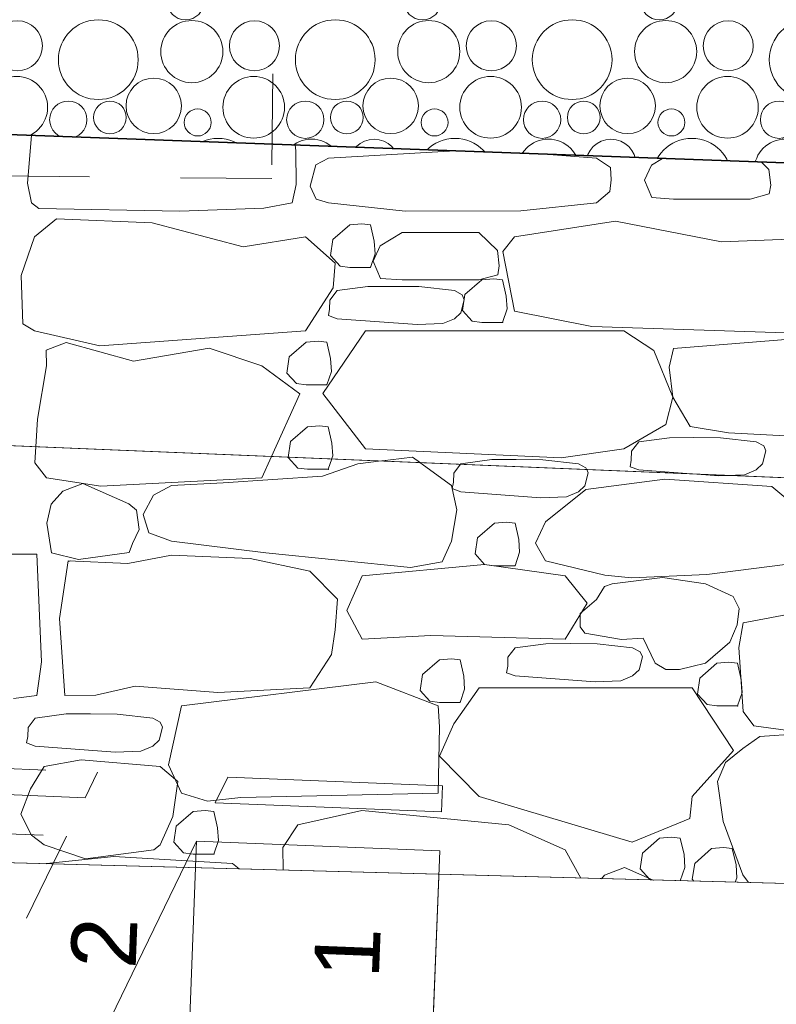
# Model space of a CAD drawing. Header units: millimetres. Extents: x -738537 to 1850049, y -250217 to 604013.
# Tile 55 of 204: x -596532 to -595370, y 80205 to 81716. Entities that reach past the tile are written whole.
import ezdxf
from ezdxf.enums import TextEntityAlignment as Align

# ---------------------------------------------------------------- set-up
doc = ezdxf.new("R2010")
doc.units = ezdxf.units.MM
doc.header["$MEASUREMENT"] = 0
doc.set_wipeout_variables(frame=1)
for name, pattern in [('Dashed', [280, 140, -140]), ('Hidden Line', [140, 100, -40]), ('Wipeout_Contour', [1000, 0, -1000])]:
    doc.linetypes.add(name, pattern=pattern)
for name, color, linetype, lineweight in [('0_Pen_No__170', 9, 'Continuous', 0), ('0_Pen_No__6', 7, 'Continuous', 5), ('A_WALL LOAD_Pen_No__1', 214, 'Continuous', 35), ('A_WALL LOAD_Pen_No__3', 30, 'Continuous', 15), ('C_TEXT GA_Pen_No__6', 7, 'Continuous', 5), ('MARKETING_Pen_No__1', 214, 'Continuous', 35), ('MARKETING_Pen_No__5', 4, 'Continuous', 5)]:
    doc.layers.add(name, color=color, linetype=linetype, lineweight=lineweight)
doc.layers.add('A_STAIRS', color=7, linetype='Continuous')
doc.layers.add('MARKETING', color=7, linetype='Continuous')
for name, color, linetype, lineweight, true_color in [('A_STAIRS_Pen_No__7', 7, 'Continuous', 5, 0x9f07ff), ('MARKETING_Pen_No__171', 7, 'Continuous', 0, 0xdadada), ('MARKETING_Pen_No__7', 7, 'Continuous', 5, 0x9f07ff)]:
    doc.layers.add(name, color=color, linetype=linetype, lineweight=lineweight, true_color=true_color)
doc.styles.add('GENERATED_STYLE_2', font='arial.ttf')
doc.dimstyles.new('GENERATED_STYLE__7', dxfattribs={"dimtxt": 0.18, "dimasz": 273.6, "dimexe": 0.18, "dimexo": 0.0625, "dimgap": 0.09, "dimtad": 0, "dimtih": 1, "dimtoh": 1, "dimdec": 4, "dimzin": 0, "dimdsep": 46, "dimcen": 0.09, "dimadec": 0, "dimazin": 0, "dimtfac": 1, "dimtdec": 4, "dimtmove": 0, "dimatfit": 3, "dimldrblk": 'ARROWHEAD_5', "dimfxl": 1, "dimtolj": 1, "dimtzin": 0, "dimarcsym": 0})

# ---------------------------------------------------------------- blocks, each defined once
blk = doc.blocks.new('*X3')
at = {"layer": '0_Pen_No__170', "color": 9, "linetype": 'Continuous', "lineweight": 0}
for centre, radius in [((-596277.3, 81744.9), 28.6), ((-595913.5, 81744.9), 28.6), ((-595549.8, 81744.9), 28.6), ((-596535.3, 81676.4), 38.4), ((-596411.2, 81655.1), 61.2), ((-596267.6, 81667.5), 47.7), ((-596171.6, 81676.4), 38.4), ((-596047.4, 81655.1), 61.2), ((-595903.9, 81667.5), 47.7), ((-595807.8, 81676.4), 38.4), ((-595683.7, 81655.1), 61.2), ((-595540.2, 81667.5), 47.7), ((-595444.1, 81676.4), 38.4), ((-595320, 81655.1), 61.2), ((-596536.3, 81582), 47.3), ((-596326.1, 81584.2), 42.6), ((-596172.6, 81582), 47.3), ((-595962.3, 81584.2), 42.6), ((-595808.9, 81582), 47.3), ((-595598.6, 81584.2), 42.6), ((-595445.2, 81582), 47.3), ((-596457.3, 81562.9), 28.6), ((-596393.4, 81566.4), 25.1), ((-596093.5, 81562.9), 28.6), ((-596029.7, 81566.4), 25.1), ((-595729.8, 81562.9), 28.6), ((-595666, 81566.4), 25.1), ((-595366.1, 81562.9), 28.6), ((-596258.7, 81558.7), 20.7), ((-595895, 81558.7), 20.7), ((-595531.3, 81558.7), 20.7), ((-596591.2, 81473.1), 61.2), ((-596447.6, 81485.5), 47.7), ((-596351.6, 81494.4), 38.4), ((-596227.4, 81473.1), 61.2), ((-596083.9, 81485.5), 47.7), ((-595987.8, 81494.4), 38.4), ((-595863.7, 81473.1), 61.2), ((-595720.2, 81485.5), 47.7), ((-595624.1, 81494.4), 38.4), ((-595500, 81473.1), 61.2), ((-595356.5, 81485.5), 47.7), ((-596506.1, 81402.2), 42.6), ((-596352.6, 81400), 47.3), ((-596142.3, 81402.2), 42.6), ((-595988.9, 81400), 47.3), ((-595778.6, 81402.2), 42.6), ((-595625.2, 81400), 47.3), ((-595414.9, 81402.2), 42.6), ((-596438.7, 81376.7), 20.7), ((-596273.5, 81380.9), 28.6), ((-596209.7, 81384.4), 25.1), ((-596075, 81376.7), 20.7), ((-595909.8, 81380.9), 28.6), ((-595846, 81384.4), 25.1), ((-595711.3, 81376.7), 20.7), ((-595546.1, 81380.9), 28.6), ((-595482.3, 81384.4), 25.1), ((-596167.8, 81312.4), 38.4), ((-595804.1, 81312.4), 38.4), ((-595536.5, 81303.6), 47.7), ((-595440.4, 81312.4), 38.4)]:
    blk.add_circle(centre, radius, dxfattribs=at)
for centre, radius, start, end in [((-596531.6, 81312.4), 38.4, 304.7007, 230.6185), ((-596407.4, 81291.1), 61.2, 344.0289, 191.2903), ((-596263.9, 81303.6), 47.7, 314.3304, 220.9888), ((-596043.7, 81291.1), 61.2, 329.0852, 206.234), ((-595900.2, 81303.6), 47.7, 271.6934, 263.6258), ((-595680, 81291.1), 61.2, 311.5277, 223.7915), ((-595316.3, 81291.1), 61.2, 283.1716, 252.1476), ((-595958.6, 81220.2), 42.6, 61.2377, 114.0815), ((-595805.2, 81218), 47.3, 43.6141, 131.7051), ((-595594.9, 81220.2), 42.6, 30.7865, 144.5327), ((-595441.5, 81218), 47.3, 21.5408, 153.7784)]:
    blk.add_arc(centre, radius, start, end, dxfattribs=at)
blk = doc.blocks.new('Fill_2', base_point=(0, 0))
at = {"color": 254, "linetype": 'Wipeout_Contour', "lineweight": 0, "ltscale": 14005644.7295551}
blk.add_wipeout([(-629509.8, 81186.9), (-636562.3, 79781.8), (-636489.6, 79417.3), (-629462, 80817.5), (-620502.8, 81356.1), (-620540.5, 82043.7), (-601136.6, 81925.1), (-601127.3, 81469.6), (-590151.9, 81021), (-590021.9, 81719.9), (-589769.8, 81683.3), (-588537.1, 88325.9), (-581323.3, 84127), (-581890.9, 80218.2), (-581481.7, 80187.1), (-580849.5, 84486.2), (-589699.4, 89557.9), (-590288.4, 81899.2), (-594388.9, 82642), (-600414.3, 82313.5), (-600427.4, 82955.9), (-621103.7, 82547.9), (-621076.1, 81700.6)], dxfattribs=at)
at = {"layer": '0_Pen_No__170', "color": 255, "linetype": 'Continuous', "lineweight": 0, "flags": 128}
blk.add_lwpolyline([(-629509.8, 81186.9), (-636562.3, 79781.8), (-636489.6, 79417.3), (-629462, 80817.5), (-620502.8, 81356.1), (-620540.5, 82043.7), (-601136.6, 81925.1), (-601127.3, 81469.6), (-590151.9, 81021), (-590021.9, 81719.9), (-589769.8, 81683.3), (-588537.1, 88325.9), (-581323.3, 84127), (-581890.9, 80218.2), (-581481.7, 80187.1), (-580849.5, 84486.2), (-589699.4, 89557.9), (-590288.4, 81899.2), (-594388.9, 82642), (-600414.3, 82313.5), (-600427.4, 82955.9), (-621103.7, 82547.9), (-621076.1, 81700.6)], close=True, dxfattribs=at)
at = {"layer": '0_Pen_No__170', "color": 9, "linetype": 'Continuous', "lineweight": 0}
blk.add_blockref('*X3', (0, 0), dxfattribs=at)
blk = doc.blocks.new('*X278')
at = {"layer": 'MARKETING_Pen_No__7', "color": 190, "linetype": 'Continuous', "lineweight": 5, "true_color": 0x9f07ff}
for p, q in [((-596513.9, 81538.9), (-596519.7, 81465.5)), ((-596108.1, 81515.2), (-596109.2, 81524.1)), ((-596012.4, 81520.6), (-596010.9, 81520.3)), ((-596010.9, 81520.3), (-596010.1, 81520.5)), ((-596107.6, 81463.5), (-596108.1, 81515.2)), ((-596058, 81503.7), (-596077.1, 81493.6)), ((-595863.3, 81515.1), (-596058, 81503.7)), ((-595646.1, 81503.7), (-595732.8, 81510.3)), ((-595624.7, 81489.4), (-595646.1, 81503.7)), ((-595544.9, 81503.5), (-595562, 81493.3)), ((-596077.1, 81493.6), (-596085.7, 81461)), ((-595623.7, 81470.5), (-595624.7, 81489.4)), ((-595562, 81493.3), (-595572.5, 81470)), ((-595381.7, 81486.5), (-595393.8, 81498)), ((-595378.9, 81462.5), (-595381.7, 81486.5)), ((-595625.7, 81452.6), (-595623.7, 81470.5)), ((-596519.7, 81465.5), (-596513.8, 81435.4)), ((-596113.8, 81435.4), (-596107.6, 81463.5)), ((-596085.7, 81461), (-596076.9, 81440.9)), ((-595572.5, 81470), (-595561.5, 81443.3)), ((-595381.1, 81449), (-595378.9, 81462.5)), ((-596076.9, 81440.9), (-596058, 81435.1)), ((-595646.1, 81435.1), (-595625.7, 81452.6)), ((-595561.5, 81443.3), (-595527.9, 81441)), ((-595527.9, 81441), (-595410.4, 81441)), ((-595410.4, 81441), (-595381.1, 81449)), ((-596513.8, 81435.4), (-596502.3, 81426.8)), ((-596502.3, 81426.8), (-596285.9, 81422.5)), ((-596285.9, 81422.5), (-596156.9, 81427.3)), ((-596156.9, 81427.3), (-596113.8, 81435.4)), ((-596058, 81435.1), (-595940, 81422.7)), ((-595762.5, 81423), (-595646.1, 81435.1)), ((-596475.2, 81410.6), (-596509.4, 81383.1)), ((-596328.5, 81404.6), (-596475.2, 81410.6)), ((-595940, 81422.7), (-595762.5, 81423)), ((-596188.8, 81367.9), (-596328.5, 81404.6)), ((-596025.1, 81401.5), (-596051.1, 81378.8)), ((-596006.7, 81403.1), (-596025.1, 81401.5)), ((-595993.4, 81401.5), (-596006.7, 81403.1)), ((-595987.7, 81376.4), (-595993.4, 81401.5)), ((-595617.4, 81406.9), (-595772.1, 81383.1)), ((-595454.3, 81375.2), (-595617.4, 81406.9)), ((-596509.4, 81383.1), (-596529.8, 81323.5)), ((-596093.1, 81383.1), (-596188.8, 81367.9)), ((-596047.6, 81342.9), (-596093.1, 81383.1)), ((-595944.7, 81389.5), (-595978.7, 81369.2)), ((-595827.2, 81389.5), (-595944.7, 81389.5)), ((-595798.5, 81362.3), (-595827.2, 81389.5)), ((-595772.1, 81383.1), (-595790.3, 81360.7)), ((-595267.8, 81383.1), (-595454.3, 81375.2)), ((-596051.1, 81378.8), (-596054.8, 81354.3)), ((-595978.7, 81369.2), (-595989.3, 81345.9)), ((-595986.4, 81356.8), (-595987.7, 81376.4)), ((-596054.8, 81354.3), (-596040.1, 81338)), ((-595993.4, 81336.1), (-595986.4, 81356.8)), ((-595795.6, 81338.4), (-595798.5, 81362.3)), ((-595790.3, 81360.7), (-595772.1, 81268.9)), ((-596050.5, 81304.9), (-596047.6, 81342.9)), ((-596040.1, 81338), (-596025.1, 81336.1)), ((-596025.1, 81336.1), (-595993.4, 81336.1)), ((-595989.3, 81345.9), (-595978.2, 81319.2)), ((-595797.9, 81324.9), (-595795.6, 81338.4)), ((-596529.8, 81323.5), (-596526.9, 81249.5)), ((-595827.2, 81316.9), (-595797.9, 81324.9)), ((-596093.1, 81238.6), (-596050.5, 81304.9)), ((-595997.4, 81306.7), (-596044.7, 81300.5)), ((-595959.9, 81307), (-595997.4, 81306.7)), ((-595978.2, 81319.2), (-595944.7, 81316.9)), ((-595919, 81306.6), (-595959.9, 81307)), ((-595944.7, 81316.9), (-595827.2, 81316.9)), ((-595864.4, 81300.5), (-595919, 81306.6)), ((-595822.2, 81317.1), (-595848.3, 81294.5)), ((-595803.8, 81318.7), (-595822.2, 81317.1)), ((-595790.6, 81317.1), (-595803.8, 81318.7)), ((-595784.8, 81292), (-595790.6, 81317.1)), ((-596044.7, 81300.5), (-596055.8, 81286)), ((-595852.7, 81294.1), (-595864.4, 81300.5)), ((-595849.3, 81286.4), (-595852.7, 81294.1)), ((-595848.3, 81294.5), (-595852, 81269.9)), ((-595783.6, 81272.4), (-595784.8, 81292)), ((-596055.8, 81286), (-596056.2, 81272.1)), ((-595854.6, 81266.5), (-595849.3, 81286.4)), ((-596056.2, 81272.1), (-596058, 81262.2)), ((-596058, 81262.2), (-596044.7, 81257.3)), ((-595864.4, 81257.3), (-595854.6, 81266.5)), ((-595852, 81269.9), (-595837.2, 81253.7)), ((-595790.6, 81251.8), (-595783.6, 81272.4)), ((-595772.1, 81268.9), (-595653.7, 81245.2)), ((-596526.9, 81249.5), (-596509.4, 81238.6)), ((-596044.7, 81257.3), (-595921.8, 81248.3)), ((-595921.8, 81248.3), (-595882.4, 81249.8)), ((-595882.4, 81249.8), (-595864.4, 81257.3)), ((-595837.2, 81253.7), (-595822.2, 81251.8)), ((-595822.2, 81251.8), (-595790.6, 81251.8)), ((-595653.7, 81245.2), (-595340.1, 81235.3)), ((-596509.4, 81238.6), (-596409.1, 81215.6)), ((-596409.1, 81215.6), (-596093.1, 81238.6)), ((-596001.1, 81238.6), (-596066.5, 81142.6)), ((-595604.4, 81238.6), (-596001.1, 81238.6)), ((-595558.5, 81208.7), (-595604.4, 81238.6)), ((-595290.6, 81230.9), (-595527.9, 81211.5)), ((-596460.8, 81221.1), (-596491.2, 81209.3)), ((-596357.1, 81192.2), (-596460.8, 81221.1)), ((-596092.1, 81221.2), (-596118.2, 81198.6)), ((-596073.7, 81222.8), (-596092.1, 81221.2)), ((-596060.4, 81221.2), (-596073.7, 81222.8)), ((-596054.7, 81196.1), (-596060.4, 81221.2)), ((-596491.2, 81209.3), (-596491, 81185.1)), ((-596240.8, 81211.9), (-596357.1, 81192.2)), ((-596160.1, 81185.1), (-596240.8, 81211.9)), ((-596118.2, 81198.6), (-596121.8, 81174)), ((-595529.1, 81136.9), (-595558.5, 81208.7)), ((-595527.9, 81211.5), (-595534.8, 81183.1)), ((-596491, 81185.1), (-596504.4, 81103)), ((-596101.7, 81141.9), (-596160.1, 81185.1)), ((-596053.4, 81176.5), (-596054.7, 81196.1)), ((-596121.8, 81174), (-596107.1, 81157.8)), ((-596060.4, 81155.9), (-596053.4, 81176.5)), ((-595534.8, 81183.1), (-595529.1, 81136.9)), ((-596107.1, 81157.8), (-596092.1, 81155.9)), ((-596092.1, 81155.9), (-596060.4, 81155.9)), ((-596145.3, 81045.6), (-596101.7, 81141.9)), ((-596066.5, 81142.6), (-596001.1, 81057.7)), ((-595539.8, 81094.8), (-595529.1, 81136.9)), ((-595529.1, 81136.9), (-595502.4, 81092.1)), ((-596504.4, 81103), (-596507.2, 81060.5)), ((-596071.6, 81093.1), (-596090, 81091.5)), ((-596058.3, 81091.5), (-596071.6, 81093.1)), ((-595604.4, 81057.7), (-595539.8, 81094.8)), ((-596090, 81091.5), (-596116.1, 81068.9)), ((-596052.6, 81066.5), (-596058.3, 81091.5)), ((-595502.4, 81092.1), (-595443.5, 81082.1)), ((-595443.5, 81082.1), (-595249.4, 81072.3)), ((-596116.1, 81068.9), (-596119.7, 81044.5)), ((-596051.3, 81046.8), (-596052.6, 81066.5)), ((-595581.6, 81068.5), (-595592.7, 81053.9)), ((-595534.3, 81074.7), (-595581.6, 81068.5)), ((-595496.8, 81074.9), (-595534.3, 81074.7)), ((-595456, 81074.6), (-595496.8, 81074.9)), ((-595401.4, 81068.5), (-595456, 81074.6)), ((-595389.6, 81062), (-595401.4, 81068.5)), ((-596001.1, 81057.7), (-595700.7, 81043.6)), ((-595700.7, 81043.6), (-595604.4, 81057.7)), ((-595592.7, 81053.9), (-595593.1, 81040)), ((-595391.5, 81034.4), (-595386.2, 81054.3)), ((-595386.2, 81054.3), (-595389.6, 81062)), ((-596053.1, 81041.7), (-596051.3, 81046.8)), ((-595929, 81045), (-595979.3, 81038.7)), ((-595916.8, 81036.1), (-595929, 81045)), ((-595854.5, 81034.8), (-595855.5, 81033.6)), ((-595807.2, 81041.1), (-595854.5, 81034.8)), ((-595769.7, 81041.3), (-595807.2, 81041.1)), ((-595728.8, 81040.9), (-595769.7, 81041.3)), ((-595674.2, 81034.8), (-595728.8, 81040.9)), ((-595662.5, 81028.4), (-595674.2, 81034.8)), ((-595593.1, 81040), (-595594.9, 81030.1)), ((-595401.4, 81025.2), (-595391.5, 81034.4)), ((-595661.2, 81025.5), (-595662.5, 81028.4)), ((-595594.9, 81030.1), (-595581.6, 81025.2)), ((-595581.6, 81025.2), (-595487.9, 81018.4)), ((-595447.2, 81016.7), (-595419.3, 81017.8)), ((-595419.3, 81017.8), (-595401.4, 81025.2))]:
    blk.add_line(p, q, dxfattribs=at)
for p in [(-595993.4, 81336.1), (-595790.6, 81251.8), (-596060.4, 81155.9)]:
    blk.add_point(p, dxfattribs=at)
blk = doc.blocks.new('Fill_98', base_point=(0, 0))
at = {"color": 254, "linetype": 'Wipeout_Contour', "lineweight": 0, "ltscale": 4804630.237960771}
blk.add_wipeout([(-598850.8, 81157.6), (-589935.3, 80788.5), (-589760.2, 81735.3), (-590268.3, 81740.2), (-590347.6, 81313.8), (-601138.3, 81707.7), (-601136.9, 81468.2), (-598841.7, 81377.9)], dxfattribs=at).dxf.layer = 'MARKETING'
at = {"layer": 'MARKETING_Pen_No__1', "color": 214, "linetype": 'Continuous', "lineweight": 35, "flags": 128}
blk.add_lwpolyline([(-598850.8, 81157.6), (-598841.7, 81377.9), (-601136.9, 81468.2), (-601138.3, 81707.7), (-590347.6, 81313.8), (-590268.3, 81740.2), (-589760.2, 81735.3), (-589935.3, 80788.5)], close=True, dxfattribs=at)
at = {"layer": 'MARKETING_Pen_No__7', "color": 190, "linetype": 'Continuous', "lineweight": 5, "true_color": 0x9f07ff}
blk.add_blockref('*X278', (0, 0), dxfattribs=at)
blk = doc.blocks.new('*X282')
at = {"layer": 'MARKETING_Pen_No__171', "color": 254, "linetype": 'Continuous', "lineweight": 0, "true_color": 0xdadada}
for p, q in [((-596507.2, 81061), (-596508.8, 81036.1)), ((-596508.8, 81036.1), (-596491, 81013.1)), ((-596160.1, 81013.1), (-596145.2, 81046)), ((-596119.7, 81044.9), (-596119.7, 81044.4)), ((-596119.7, 81044.4), (-596105, 81028.1)), ((-596013, 81034.5), (-596067.1, 81015.6)), ((-596058.3, 81026.2), (-596052.9, 81042.1)), ((-595977, 81039), (-596013, 81034.5)), ((-595869, 81001.2), (-595917.4, 81036.5)), ((-595855.2, 81033.9), (-595865.6, 81020.3)), ((-596105, 81028.1), (-596090, 81026.2)), ((-596090, 81026.2), (-596058.3, 81026.2)), ((-595865.6, 81020.3), (-595866, 81006.4)), ((-595664.4, 81000.8), (-595659.1, 81020.7)), ((-595659.1, 81020.7), (-595661.4, 81025.9)), ((-595499, 81019.2), (-595458.7, 81016.2)), ((-596491, 81013.1), (-596407.5, 81000.4)), ((-596435, 81004.2), (-596465.6, 80992.4)), ((-596364.3, 80973.1), (-596435, 81004.2)), ((-596407.5, 81000.4), (-596160.1, 81013.1)), ((-596219.6, 81005.6), (-596298.9, 81001.2)), ((-596067.1, 81015.6), (-596219.6, 81005.6)), ((-595866, 81006.4), (-595867.8, 80996.5)), ((-595541.7, 81011.1), (-595662.9, 80995.1)), ((-595377.4, 80999.7), (-595541.7, 81011.1)), ((-595458.7, 81016.2), (-595442.9, 81016.8)), ((-596465.6, 80992.4), (-596483.7, 80972.5)), ((-596298.9, 81001.2), (-596326.7, 80986.5)), ((-595860.7, 80964.1), (-595869, 81001.2)), ((-595867.8, 80996.5), (-595854.5, 80991.6)), ((-595854.5, 80991.6), (-595731.6, 80982.6)), ((-595662.9, 80995.1), (-595724.8, 80945.6)), ((-595692.2, 80984.1), (-595674.2, 80991.6)), ((-595674.2, 80991.6), (-595664.4, 81000.8)), ((-595312.4, 80945.6), (-595377.4, 80999.7)), ((-596483.7, 80972.5), (-596490, 80943.2)), ((-596352.5, 80963.6), (-596364.3, 80973.1)), ((-596326.7, 80986.5), (-596342.4, 80956.8)), ((-595731.6, 80982.6), (-595692.2, 80984.1)), ((-596348.7, 80933.5), (-596352.5, 80963.6)), ((-596342.4, 80956.8), (-596333.5, 80928.4)), ((-595869, 80915.8), (-595860.7, 80964.1)), ((-596490, 80943.2), (-596483.3, 80897.9)), ((-595803.1, 80943.5), (-595829.2, 80920.9)), ((-595784.7, 80945.1), (-595803.1, 80943.5)), ((-595771.4, 80943.5), (-595784.7, 80945.1)), ((-595765.7, 80918.4), (-595771.4, 80943.5)), ((-595724.8, 80945.6), (-595740.1, 80912.9)), ((-596358.8, 80912.2), (-596348.7, 80933.5)), ((-596333.5, 80928.4), (-596298.9, 80915.8)), ((-596363.9, 80898.5), (-596358.8, 80912.2)), ((-596298.9, 80915.8), (-596153.9, 80897.7)), ((-595883.3, 80884.1), (-595869, 80915.8)), ((-595829.2, 80920.9), (-595832.8, 80896.3)), ((-595764.4, 80898.8), (-595765.7, 80918.4)), ((-595740.1, 80912.9), (-595724.8, 80885.7)), ((-596483.3, 80897.9), (-596441.7, 80887.9)), ((-596441.7, 80887.9), (-596363.9, 80898.5)), ((-596153.9, 80897.7), (-595931.9, 80875.2)), ((-595832.8, 80896.3), (-595818.1, 80880.1)), ((-595771.4, 80878.1), (-595764.4, 80898.8)), ((-596505.7, 80896), (-596637.5, 80896)), ((-596498.2, 80730.7), (-596505.7, 80896)), ((-596457.3, 80885.5), (-596471, 80797)), ((-596453.5, 80885.7), (-596457.3, 80884.7)), ((-596366.1, 80881.4), (-596457.3, 80885.5)), ((-596298.9, 80894.4), (-596366.1, 80881.4)), ((-596177.9, 80889.3), (-596298.9, 80894.4)), ((-596086.3, 80869.6), (-596177.9, 80889.3)), ((-595931.9, 80875.2), (-595883.3, 80884.1)), ((-595724.8, 80885.7), (-595633.8, 80863.6)), ((-595476.8, 80864.4), (-595312.4, 80885.7)), ((-596043.8, 80826.7), (-596086.3, 80869.6)), ((-595818.1, 80880.1), (-596006.3, 80862.4)), ((-595818.1, 80880.1), (-595803.1, 80878.1)), ((-595694.4, 80862.4), (-595818.1, 80880.1)), ((-595803.1, 80878.1), (-595771.4, 80878.1)), ((-596006.3, 80862.4), (-596029.9, 80809.5)), ((-595660.9, 80820.7), (-595694.4, 80862.4)), ((-595633.8, 80863.6), (-595592.6, 80859.3)), ((-595544.8, 80859.8), (-595622.3, 80850.5)), ((-595592.6, 80859.3), (-595476.8, 80864.4)), ((-595479.1, 80850.5), (-595544.8, 80859.8)), ((-595634.3, 80846.2), (-595646.1, 80826.2)), ((-595622.3, 80850.5), (-595634.3, 80846.2)), ((-595436.5, 80830.9), (-595479.1, 80850.5)), ((-596047.4, 80779.7), (-596043.8, 80826.7)), ((-595694.4, 80765.5), (-595660.9, 80820.7)), ((-595646.1, 80826.2), (-595671.5, 80804.9)), ((-595427.2, 80812.6), (-595436.5, 80830.9)), ((-596029.9, 80809.5), (-596006.3, 80765.5)), ((-595430.2, 80787.5), (-595427.2, 80812.6)), ((-595313.7, 80810.4), (-595421, 80790.4)), ((-596471, 80797), (-596462.4, 80678.8)), ((-595671.5, 80804.9), (-595671.6, 80784.2)), ((-595421, 80790.4), (-595427.9, 80752.8)), ((-596053, 80741.9), (-596047.4, 80779.7)), ((-595671.6, 80784.2), (-595664.4, 80774.3)), ((-595441.8, 80760.6), (-595430.2, 80787.5)), ((-596006.3, 80765.5), (-595900.5, 80771.2)), ((-595900.5, 80771.2), (-595694.4, 80765.5)), ((-595664.4, 80774.3), (-595608.1, 80764.8)), ((-595608.1, 80764.8), (-595574.9, 80766.8)), ((-595574.9, 80766.8), (-595556.4, 80728.3)), ((-595479.1, 80728.3), (-595441.8, 80760.6)), ((-595771.2, 80752.2), (-595782.3, 80737.6)), ((-595723.9, 80758.4), (-595771.2, 80752.2)), ((-595686.4, 80758.6), (-595723.9, 80758.4)), ((-595645.5, 80758.3), (-595686.4, 80758.6)), ((-595590.9, 80752.2), (-595645.5, 80758.3)), ((-595579.2, 80745.7), (-595590.9, 80752.2)), ((-595575.7, 80738), (-595579.2, 80745.7)), ((-595427.9, 80752.8), (-595421, 80654.4)), ((-596505.7, 80678.8), (-596498.2, 80730.7)), ((-596086.3, 80690.7), (-596053, 80741.9)), ((-595887.4, 80733.5), (-595913.5, 80710.9)), ((-595869, 80735.1), (-595887.4, 80733.5)), ((-595855.8, 80733.5), (-595869, 80735.1)), ((-595850, 80708.4), (-595855.8, 80733.5)), ((-595782.3, 80737.6), (-595782.7, 80723.7)), ((-595581.1, 80718.2), (-595575.7, 80738)), ((-595443.1, 80729.9), (-595461.5, 80728.3)), ((-595429.8, 80728.3), (-595443.1, 80729.9)), ((-595782.7, 80723.7), (-595784.5, 80713.9)), ((-595590.9, 80708.9), (-595581.1, 80718.2)), ((-595556.4, 80728.3), (-595540, 80718.6)), ((-595540, 80718.6), (-595519.1, 80718.6)), ((-595519.1, 80718.6), (-595499.8, 80723.3)), ((-595499.8, 80723.3), (-595479.1, 80728.3)), ((-595461.5, 80728.3), (-595487.5, 80705.6)), ((-595424.1, 80703.2), (-595429.8, 80728.3)), ((-595985.2, 80700), (-596283.7, 80663)), ((-595889.6, 80663), (-595985.2, 80700)), ((-595913.5, 80710.9), (-595917.2, 80686.4)), ((-595848.8, 80688.8), (-595850, 80708.4)), ((-595784.5, 80713.9), (-595771.2, 80708.9)), ((-595771.2, 80708.9), (-595648.2, 80699.9)), ((-595648.2, 80699.9), (-595608.8, 80701.5)), ((-595608.8, 80701.5), (-595590.9, 80708.9)), ((-595487.5, 80705.6), (-595491.2, 80681.1)), ((-595422.8, 80683.6), (-595424.1, 80703.2)), ((-596414.8, 80679.4), (-596354.8, 80693.1)), ((-596354.8, 80693.1), (-596227.5, 80683.2)), ((-596227.5, 80683.2), (-596086.3, 80690.7)), ((-595917.2, 80686.4), (-595902.4, 80670.1)), ((-595826.3, 80690.7), (-595865.4, 80635.5)), ((-595855.8, 80668.2), (-595848.8, 80688.8)), ((-595499.5, 80690.7), (-595826.3, 80690.7)), ((-595435.9, 80594.3), (-595499.5, 80690.7)), ((-596541.2, 80674.1), (-596505.7, 80678.8)), ((-596462.9, 80678.8), (-596414.8, 80679.4)), ((-595902.4, 80670.1), (-595887.4, 80668.2)), ((-595491.2, 80681.1), (-595476.5, 80664.9)), ((-595429.8, 80662.9), (-595422.8, 80683.6)), ((-596283.7, 80663), (-596303.5, 80572.4)), ((-595887.3, 80630.8), (-595889.6, 80663)), ((-595887.4, 80668.2), (-595855.8, 80668.2)), ((-595476.5, 80664.9), (-595461.5, 80662.9)), ((-595461.5, 80662.9), (-595429.8, 80662.9)), ((-595421, 80654.4), (-595404.8, 80632.3)), ((-596508, 80644.3), (-596519.1, 80629.8)), ((-596460.7, 80650.5), (-596508, 80644.3)), ((-596423.2, 80650.7), (-596460.7, 80650.5)), ((-596382.3, 80650.4), (-596423.2, 80650.7)), ((-596327.7, 80644.3), (-596382.3, 80650.4)), ((-596316, 80637.8), (-596327.7, 80644.3)), ((-596519.1, 80629.8), (-596519.5, 80615.8)), ((-596317.9, 80610.3), (-596312.6, 80630.1)), ((-596312.6, 80630.1), (-596316, 80637.8)), ((-595889.6, 80529), (-595887.3, 80630.8)), ((-595865.4, 80635.5), (-595887.3, 80585.7)), ((-595404.8, 80632.3), (-595341, 80623.7)), ((-595215.8, 80629.2), (-595395.7, 80615.7)), ((-596519.5, 80615.8), (-596521.3, 80606)), ((-596327.7, 80601.1), (-596317.9, 80610.3)), ((-595395.7, 80615.7), (-595421.6, 80597.6)), ((-596521.3, 80606), (-596508, 80601.1)), ((-596508, 80601.1), (-596385.1, 80592)), ((-596345.7, 80593.6), (-596327.7, 80601.1)), ((-595499.5, 80523.7), (-595435.9, 80594.3)), ((-595421.6, 80597.6), (-595448.3, 80576)), ((-596437.5, 80580.2), (-596494.3, 80569.9)), ((-596316, 80569.9), (-596437.5, 80580.2)), ((-596385.1, 80592), (-596345.7, 80593.6)), ((-595887.3, 80585.7), (-595826.3, 80523.7)), ((-596494.3, 80569.9), (-596515.2, 80535.4)), ((-596289.1, 80546.7), (-596316, 80569.9)), ((-596303.5, 80572.4), (-596283.7, 80529)), ((-595448.3, 80576), (-595460.8, 80547)), ((-596515.2, 80535.4), (-596530.2, 80496.9)), ((-596296.6, 80493), (-596289.1, 80546.7)), ((-595460.8, 80547), (-595451.9, 80485.5)), ((-596283.7, 80529), (-596243.5, 80516.5)), ((-596243.5, 80516.5), (-596192.5, 80522.1)), ((-596192.5, 80522.1), (-595889.6, 80529)), ((-595826.3, 80523.7), (-595591.6, 80453.7)), ((-595503.2, 80490), (-595499.5, 80523.7)), ((-596530.2, 80496.9), (-596513.8, 80464.2)), ((-596316, 80449.8), (-596296.6, 80493)), ((-596265.5, 80500.8), (-596291.5, 80478.1)), ((-596247.1, 80502.4), (-596265.5, 80500.8)), ((-596233.8, 80500.8), (-596247.1, 80502.4)), ((-596228.1, 80475.7), (-596233.8, 80500.8)), ((-596006.8, 80502.4), (-596104.8, 80480.1)), ((-595780.7, 80480.1), (-596006.8, 80502.4)), ((-595591.6, 80453.7), (-595503.2, 80490)), ((-596291.5, 80478.1), (-596295.2, 80453.6)), ((-596226.8, 80456.1), (-596228.1, 80475.7)), ((-596104.8, 80480.1), (-596128, 80445.4)), ((-595694.4, 80441.8), (-595780.7, 80480.1)), ((-595451.9, 80485.5), (-595421.6, 80403.6)), ((-596513.8, 80464.2), (-596494.3, 80449.8)), ((-595549.5, 80459.6), (-595575.5, 80437)), ((-595531, 80461.2), (-595549.5, 80459.6)), ((-595517.8, 80459.6), (-595531, 80461.2)), ((-595512, 80434.5), (-595517.8, 80459.6)), ((-596494.3, 80449.8), (-596431.1, 80428.3)), ((-596326.2, 80441.8), (-596316, 80449.8)), ((-596295.2, 80453.6), (-596280.5, 80437.4)), ((-596233.8, 80435.4), (-596226.8, 80456.1)), ((-596128, 80445.4), (-596127.6, 80410.7)), ((-595469.6, 80443.8), (-595495.6, 80421.1)), ((-595451.2, 80445.4), (-595469.6, 80443.8)), ((-595437.9, 80443.8), (-595451.2, 80445.4)), ((-595432.1, 80418.7), (-595437.9, 80443.8)), ((-596387.4, 80431.9), (-596491, 80420.7)), ((-596431.1, 80428.3), (-596326.2, 80441.8)), ((-596205.2, 80420.7), (-596387.4, 80431.9)), ((-596280.5, 80437.4), (-596265.5, 80435.4)), ((-596265.5, 80435.4), (-596233.8, 80435.4)), ((-595670.5, 80398.5), (-595694.4, 80441.8)), ((-595575.5, 80437), (-595579.2, 80412.5)), ((-595510.8, 80414.9), (-595512, 80434.5)), ((-596491, 80420.7), (-596491.3, 80420.4)), ((-596195.2, 80412.5), (-596205.2, 80420.7)), ((-595603.3, 80414.9), (-595633.9, 80403)), ((-595559.3, 80395.5), (-595603.3, 80414.9)), ((-595579.2, 80412.5), (-595564.5, 80396.2)), ((-595517.7, 80394.4), (-595510.8, 80414.9)), ((-595495.6, 80421.1), (-595499.3, 80396.6)), ((-595430.9, 80399.1), (-595432.1, 80418.7)), ((-595633.9, 80403), (-595638.8, 80397.6)), ((-595433.3, 80392.1), (-595430.9, 80399.1)), ((-595421.6, 80403.6), (-595413.2, 80391.6)), ((-595564.5, 80396.2), (-595559, 80395.5)), ((-595499.3, 80396.6), (-595496.8, 80393.8))]:
    blk.add_line(p, q, dxfattribs=at)
for p in [(-596058.3, 81026.2), (-595771.4, 80878.1), (-595855.8, 80668.2), (-595429.8, 80662.9), (-596233.8, 80435.4)]:
    blk.add_point(p, dxfattribs=at)
blk = doc.blocks.new('Fill_100', base_point=(0, 0))
at = {"color": 254, "linetype": 'Wipeout_Contour', "lineweight": 0, "ltscale": 4190661.667710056}
blk.add_wipeout([(-598877, 80484.2), (-595888.3, 80404.3), (-589530.2, 80234.4), (-589436.7, 80738), (-589928.3, 80829.2), (-589935.3, 80788.5), (-598850.3, 81158.1)], dxfattribs=at).dxf.layer = 'MARKETING'
at = {"layer": 'MARKETING_Pen_No__5', "color": 4, "linetype": 'Continuous', "lineweight": 5, "flags": 128}
blk.add_lwpolyline([(-598877, 80484.2), (-598850.3, 81158.1), (-589935.3, 80788.5), (-589928.3, 80829.2), (-589436.7, 80738), (-589530.2, 80234.4), (-595888.3, 80404.3)], close=True, dxfattribs=at)
at = {"layer": 'MARKETING_Pen_No__171', "color": 254, "linetype": 'Continuous', "lineweight": 0, "true_color": 0xdadada}
blk.add_blockref('*X282', (0, 0), dxfattribs=at)
blk = doc.blocks.new('Steel Pan Stair 20[20]', base_point=(-595957.9, 78634.2))
at = {"layer": 'A_STAIRS_Pen_No__7', "color": 190, "linetype": 'Dashed', "lineweight": 5, "true_color": 0x9f07ff}
for p, q in [((-598870, 80657.9), (-596412.4, 80561.2)), ((-596431.5, 80521.9), (-598871.6, 80617.9)), ((-598873.9, 80558), (-596460.1, 80463)), ((-596412.4, 80561.2), (-596431.5, 80521.9)), ((-596460.1, 80463), (-597274, 78786.1))]:
    blk.add_line(p, q, dxfattribs=at)
at = {"layer": 'A_STAIRS_Pen_No__7', "color": 190, "linetype": 'Continuous', "lineweight": 5, "true_color": 0x9f07ff}
for p, q in [((-596260.3, 80455.1), (-596327.4, 78748.8)), ((-595886.9, 80440.4), (-595954, 78734.2))]:
    blk.add_line(p, q, dxfattribs=at)
at = {"layer": 'A_STAIRS_Pen_No__7', "color": 190, "linetype": 'Continuous', "lineweight": 5, "true_color": 0x9f07ff, "flags": 128}
for points in [[(-595882.9, 80540.3), (-595884.5, 80500.4), (-596231.7, 80514), (-596212.6, 80553.3)], [(-595886.9, 80440.4), (-595954, 78734.2), (-597074.2, 78778.2), (-596260.3, 80455.1)]]:
    blk.add_lwpolyline(points, close=True, dxfattribs=at)
at = {"layer": 'A_STAIRS_Pen_No__7', "color": 190, "lineweight": 5, "true_color": 0x9f07ff, "style": 'GENERATED_STYLE_2'}
for tag, p in [('nStartNumbering_7', (-598691.2, 80427.8)), ('nStartNumbering_6', (-598317.8, 80413.1)), ('nStartNumbering_5', (-597944.4, 80398.4)), ('nStartNumbering_4', (-597571, 80383.8)), ('nStartNumbering_3', (-597197.6, 80369.1)), ('nStartNumbering_2', (-596824.3, 80354.4)), ('nStartNumbering_1', (-596450.9, 80339.7)), ('nStartNumbering_0', (-596077.5, 80325))]:
    blk.add_attdef(tag, text='', height=100, rotation=87.7467, dxfattribs=at).set_placement(p, align=Align.TOP_RIGHT)
blk = doc.blocks.new('ARROWHEAD_5')
at = {"linetype": 'Continuous', "lineweight": 0}
blk.add_hatch(color=0, dxfattribs=at).paths.add_polyline_path([(-1, 0.2679), (0, 0), (-1, -0.2679)])
at = {"color": 0, "linetype": 'Continuous', "lineweight": 0}
blk.add_line((0, 0), (-1, 0), dxfattribs=at)

msp = doc.modelspace()

# ---------------------------------------------------------------- block references
at = {"layer": '0_Pen_No__170', "color": 9, "linetype": 'Continuous', "lineweight": 0}
msp.add_blockref('Fill_2', (0, 0), dxfattribs=at)

# ---------------------------------------------------------------- next in the draw order: linework, layer by layer
at = {"layer": 'A_WALL LOAD_Pen_No__1', "color": 214, "linetype": 'Continuous', "lineweight": 35}
for p, q in [((-589974.4, 80932), (-598858.7, 81169.4)), ((-598872.3, 80660.1), (-589988, 80422.7))]:
    msp.add_line(p, q, dxfattribs=at)
at = {"layer": 'A_WALL LOAD_Pen_No__3', "color": 30, "linetype": 'Hidden Line', "lineweight": 15}
msp.add_lwpolyline([(-589964.5, 81303.5), (-598848.8, 81540.9)], dxfattribs=at)
at = {"layer": 'A_WALL LOAD_Pen_No__3', "color": 30, "linetype": 'Continuous', "lineweight": 15}
msp.add_lwpolyline([(-598877, 80484.2), (-589992.7, 80246.7)], dxfattribs=at)

# ---------------------------------------------------------------- next in the draw order: block references
at = {"layer": 'MARKETING_Pen_No__7', "color": 190, "linetype": 'Continuous', "lineweight": 5, "true_color": 0x9f07ff}
msp.add_blockref('Fill_98', (0, 0), dxfattribs=at)

# ---------------------------------------------------------------- next in the draw order: linework, layer by layer
at = {"layer": '0_Pen_No__6', "color": 7, "linetype": 'Dashed', "lineweight": 5}
msp.add_lwpolyline([(-597132.6, 82483.7), (-596134.6, 82473.5), (-596144.9, 81472.5), (-597142.8, 81482.7)], close=True, dxfattribs=at)

# ---------------------------------------------------------------- next in the draw order: block references
at = {"layer": 'MARKETING_Pen_No__171', "color": 254, "linetype": 'Continuous', "lineweight": 0, "true_color": 0xdadada}
msp.add_blockref('Fill_100', (0, 0), dxfattribs=at)

# ---------------------------------------------------------------- next in the draw order: block references
at = {"layer": 'A_STAIRS', "color": 255, "linetype": 'Continuous', "lineweight": 20}
ref = msp.add_blockref('Steel Pan Stair 20[20]', (-595957.9, 78634.2), dxfattribs=at)
ref.add_attrib('nStartNumbering', '1', dxfattribs={"layer": 'A_STAIRS_Pen_No__7', "color": 190, "lineweight": 5, "true_color": 0x9f07ff, "height": 100, "rotation": 87.7467, "style": 'GENERATED_STYLE_2'}).set_placement((-596077.5, 80325), align=Align.TOP_RIGHT)
ref.add_attrib('nStartNumbering_1', '2', dxfattribs={"layer": 'A_STAIRS_Pen_No__7', "color": 190, "lineweight": 5, "true_color": 0x9f07ff, "height": 100, "rotation": 87.7467, "style": 'GENERATED_STYLE_2'}).set_placement((-596450.9, 80339.7), align=Align.TOP_RIGHT)

# ---------------------------------------------------------------- next in the draw order: leaders
at = {"layer": 'C_TEXT GA_Pen_No__6', "color": 7, "linetype": 'Continuous', "lineweight": 5, "annotation_type": 0, "has_hookline": 1, "hookline_direction": 1}
for points, text_width in [([(-587789.6, 81200.1), (-587827, 78246.4), (-595748.5, 78246.4)], 5973.2), ([(-586604.5, 81041.9), (-586604.5, 68603.6), (-595080.6, 68603.6)], 6366)]:
    msp.add_leader(points, dimstyle='GENERATED_STYLE__7', dxfattribs=dict(at, text_width=text_width))

doc.saveas('drawing.dxf')
